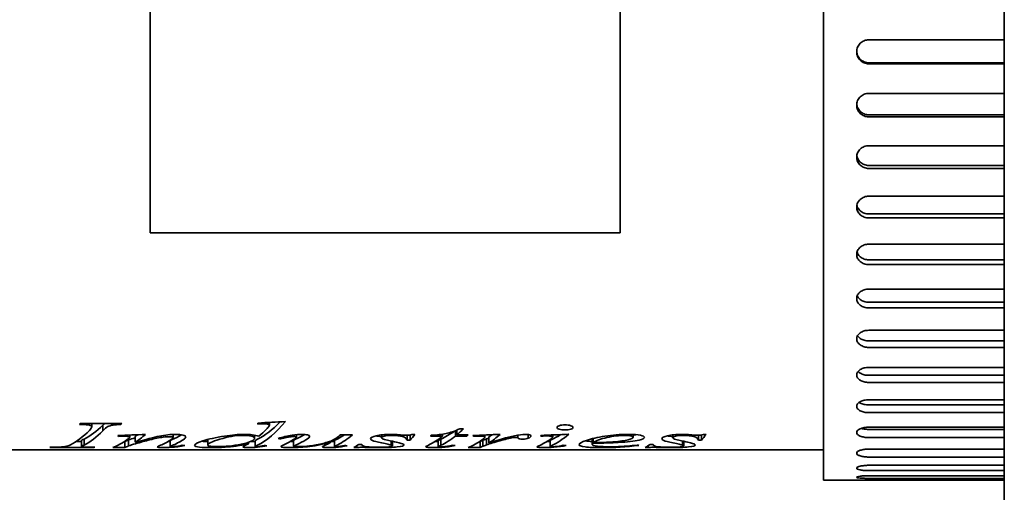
# Model space of a CAD drawing. Header units: millimetres. Extents: x 196 to 644, y 91 to 504.
# Tile 3 of 6: x 302 to 465, y 200 to 278. Entities that reach past the tile are written whole.
import ezdxf

# ---------------------------------------------------------------- set-up
doc = ezdxf.new("R2010")
doc.units = ezdxf.units.MM
doc.header["$LTSCALE"] = 2
doc.layers.add('Krawędzie widoczne(ISO)', color=7, linetype='Continuous', lineweight=35, true_color=0x262659)

msp = doc.modelspace()

# ---------------------------------------------------------------- linework, layer by layer
at = {"layer": 'Krawędzie widoczne(ISO)'}
for p, q in [((465.15, 503.5), (465.15, 90.5)), ((435.15, 202), (435.15, 362)), ((323.35, 321), (323.35, 243)), ((401.35, 243), (401.35, 321)), ((442.65, 275.03), (465.15, 275.03)), ((442.65, 271.23), (465.15, 271.23)), ((465.15, 271.06), (442.65, 271.06)), ((442.65, 266.15), (465.15, 266.15)), ((442.65, 262.59), (465.15, 262.59)), ((465.15, 262.25), (442.65, 262.25)), ((442.65, 257.47), (465.15, 257.47)), ((442.65, 254.19), (465.15, 254.19)), ((465.15, 253.7), (442.65, 253.7)), ((442.65, 249.1), (465.15, 249.1)), ((442.65, 246.15), (465.15, 246.15)), ((465.15, 245.5), (442.65, 245.5)), ((323.35, 243), (401.35, 243)), ((442.65, 241.14), (465.15, 241.14)), ((442.65, 238.56), (465.15, 238.56)), ((465.15, 237.76), (442.65, 237.76)), ((442.65, 233.7), (465.15, 233.7)), ((442.65, 231.51), (465.15, 231.51)), ((465.15, 230.57), (442.65, 230.57)), ((442.65, 226.86), (465.15, 226.86)), ((442.65, 225.1), (465.15, 225.1)), ((465.15, 224.03), (442.65, 224.03)), ((442.65, 220.72), (465.15, 220.72)), ((442.65, 219.4), (465.15, 219.4)), ((465.15, 218.23), (442.65, 218.23)), ((442.65, 215.35), (465.15, 215.35)), ((442.65, 214.49), (465.15, 214.49)), ((465.15, 213.22), (442.65, 213.22)), ((311.73, 211.39), (318.61, 211.39)), ((313.64, 211.39), (313.64, 210.88)), ((315.48, 211.14), (315.48, 210.18)), ((317.2, 211.39), (317.2, 211.16)), ((318.46, 211.39), (318.46, 211.23)), ((341.23, 211.49), (341.23, 211.32)), ((342.95, 211.58), (342.95, 211.28)), ((343.15, 211.59), (343.15, 211.13)), ((318.1, 209.4), (318.1, 209.28)), ((319.93, 209.49), (319.93, 209.14)), ((320.83, 209.27), (320.83, 208.29)), ((327.13, 209.6), (327.13, 209.08)), ((340.67, 209.47), (340.67, 208.99)), ((347.61, 209.56), (347.61, 209.15)), ((354.9, 209.53), (356.92, 209.53)), ((361.73, 209.53), (361.73, 209.07)), ((365.99, 209.45), (365.99, 208.66)), ((366.48, 209.51), (366.48, 208.66)), ((366.79, 209.61), (367.29, 209.61)), ((371.87, 209.32), (369.85, 209.32)), ((371.87, 209.65), (371.87, 209.32)), ((374.01, 210.22), (374.01, 209.32)), ((375.89, 209.32), (374.01, 209.32)), ((374.27, 210.29), (374.18, 210.29)), ((374.27, 210.32), (374.27, 209.53)), ((374.27, 209.53), (376.11, 209.53)), ((374.76, 210.54), (375.35, 210.54)), ((375.89, 209.53), (375.89, 209.32)), ((377.07, 209.43), (377.07, 209.3)), ((378.71, 209.5), (378.71, 209.28)), ((378.9, 209.5), (378.9, 209.18)), ((384.39, 209.49), (384.39, 209.01)), ((386.1, 209.58), (386.1, 208.96)), ((388.18, 209.44), (388.18, 209.31)), ((390.17, 209.52), (390.17, 209.19)), ((403.52, 209.59), (403.52, 209.14)), ((410.1, 209.53), (410.1, 209.07)), ((414.36, 209.45), (414.36, 208.66)), ((414.85, 209.51), (414.85, 208.66)), ((415.15, 209.61), (415.65, 209.61)), ((442.65, 210.81), (465.15, 210.81)), ((442.65, 210.43), (465.15, 210.43)), ((311.93, 208.43), (311.05, 208.43)), ((311.93, 208.6), (311.93, 207.61)), ((312.36, 208.83), (312.36, 207.84)), ((319.1, 208.43), (319.07, 208.43)), ((319.1, 208.43), (319.1, 207.44)), ((319.74, 208.68), (319.74, 207.69)), ((326.67, 208.59), (326.67, 207.6)), ((332.89, 208.76), (332.89, 207.85)), ((339.65, 208.3), (339.65, 208.05)), ((340.76, 208.58), (340.76, 207.58)), ((345.01, 209.05), (345.01, 208.86)), ((347.13, 208.63), (347.13, 207.63)), ((353.35, 208.51), (353.35, 208.31)), ((353.95, 208.59), (353.95, 207.59)), ((357.64, 207.7), (357.64, 207.41)), ((357.96, 207.95), (358.45, 207.95)), ((363.36, 208.51), (363.36, 207.84)), ((363.57, 208.46), (363.57, 207.7)), ((366.48, 208.66), (365.99, 208.66)), ((371.15, 208.57), (371.15, 207.58)), ((371.6, 208.8), (371.6, 207.81)), ((378.14, 208.43), (378.06, 208.43)), ((378.14, 208.43), (378.14, 207.44)), ((378.57, 208.62), (378.57, 207.63)), ((379.2, 208.86), (379.2, 207.87)), ((379.58, 209.19), (379.58, 208.21)), ((382.55, 209.07), (382.55, 208.85)), ((389.73, 208.6), (389.73, 207.61)), ((396.73, 208.89), (396.73, 207.94)), ((396.8, 208.91), (396.8, 208.11)), ((396.89, 208.93), (396.89, 208.22)), ((406.01, 207.7), (406.01, 207.41)), ((406.33, 207.95), (406.82, 207.95)), ((411.73, 208.51), (411.73, 207.84)), ((411.93, 208.46), (411.93, 207.7)), ((414.85, 208.66), (414.36, 208.66)), ((465.15, 209.08), (442.65, 209.08)), ((435.15, 207.05), (195.85, 207.05)), ((314.01, 207.44), (306.68, 207.44)), ((314.01, 207.49), (314.01, 207.44)), ((319.1, 207.44), (317.11, 207.44)), ((354.14, 207.54), (354.14, 207.45)), ((357.64, 207.41), (357.15, 207.41)), ((371.77, 207.54), (371.77, 207.45)), ((378.14, 207.44), (376.11, 207.44)), ((390.36, 207.56), (390.36, 207.48)), ((406.01, 207.41), (405.52, 207.41)), ((442.65, 207.17), (465.15, 207.17)), ((465.15, 205.85), (442.65, 205.85)), ((442.65, 204.48), (465.15, 204.48)), ((465.15, 203.59), (442.65, 203.59)), ((442.65, 202.75), (465.15, 202.75)), ((440.65, 202), (435.15, 202)), ((465.15, 202.3), (442.65, 202.3)), ((442.65, 202.03), (465.15, 202.03))]:
    msp.add_line(p, q, dxfattribs=at)
for points, knots in [([(442.65, 271.06), (442.4, 271.06), (442.13, 271.11), (441.64, 271.31), (441.41, 271.46), (441.06, 271.82), (440.9, 272.04), (440.7, 272.53), (440.65, 272.79), (440.65, 273.29), (440.7, 273.56), (440.9, 274.05), (441.06, 274.27), (441.41, 274.63), (441.64, 274.78), (442.13, 274.98), (442.4, 275.03), (442.65, 275.03)], [-1.2054513, -1.2054513, -1.2054513, -1.2054513, -1.1301106, -1.1301106, -1.0547699, -1.0547699, -0.9794292, -0.9794292, -0.9040885, -0.9040885, -0.8287478, -0.8287478, -0.7534071, -0.7534071, -0.6780663, -0.6780663, -0.6027256, -0.6027256, -0.6027256, -0.6027256]), ([(440.65, 273.13), (440.66, 272.9), (440.71, 272.67), (440.9, 272.21), (441.06, 271.98), (441.41, 271.63), (441.64, 271.48), (442.13, 271.28), (442.4, 271.23), (442.65, 271.23)], [-0.2929703, -0.2929703, -0.2929703, -0.2929703, -0.2260225, -0.2260225, -0.1506817, -0.1506817, -0.0753408, -0.0753408, 0, 0, 0, 0]), ([(442.65, 262.25), (442.4, 262.25), (442.13, 262.3), (441.64, 262.5), (441.41, 262.65), (441.06, 262.99), (440.9, 263.21), (440.7, 263.69), (440.65, 263.95), (440.65, 264.44), (440.7, 264.7), (440.9, 265.19), (441.06, 265.41), (441.41, 265.75), (441.64, 265.9), (442.13, 266.1), (442.4, 266.15), (442.65, 266.15)], [-1.2054513, -1.2054513, -1.2054513, -1.2054513, -1.1301106, -1.1301106, -1.0547699, -1.0547699, -0.9794292, -0.9794292, -0.9040885, -0.9040885, -0.8287478, -0.8287478, -0.7534071, -0.7534071, -0.6780663, -0.6780663, -0.6027256, -0.6027256, -0.6027256, -0.6027256]), ([(440.66, 264.37), (440.68, 264.17), (440.72, 263.97), (440.9, 263.55), (441.06, 263.33), (441.41, 262.98), (441.64, 262.83), (442.13, 262.64), (442.4, 262.59), (442.65, 262.59)], [-0.2844569, -0.2844569, -0.2844569, -0.2844569, -0.2260225, -0.2260225, -0.1506817, -0.1506817, -0.0753408, -0.0753408, 0, 0, 0, 0]), ([(442.65, 253.7), (442.4, 253.7), (442.13, 253.75), (441.64, 253.94), (441.41, 254.08), (441.06, 254.41), (440.9, 254.62), (440.7, 255.09), (440.65, 255.34), (440.65, 255.81), (440.7, 256.07), (440.9, 256.53), (441.06, 256.75), (441.41, 257.09), (441.64, 257.23), (442.13, 257.43), (442.4, 257.47), (442.65, 257.47)], [-1.2054513, -1.2054513, -1.2054513, -1.2054513, -1.1301106, -1.1301106, -1.0547699, -1.0547699, -0.9794292, -0.9794292, -0.9040885, -0.9040885, -0.8287478, -0.8287478, -0.7534071, -0.7534071, -0.6780663, -0.6780663, -0.6027256, -0.6027256, -0.6027256, -0.6027256]), ([(440.67, 255.83), (440.69, 255.67), (440.74, 255.5), (440.9, 255.12), (441.06, 254.91), (441.41, 254.58), (441.64, 254.43), (442.13, 254.24), (442.4, 254.19), (442.65, 254.19)], [-0.2755606, -0.2755606, -0.2755606, -0.2755606, -0.2260225, -0.2260225, -0.1506817, -0.1506817, -0.0753408, -0.0753408, 0, 0, 0, 0]), ([(442.65, 245.5), (442.4, 245.5), (442.13, 245.54), (441.64, 245.72), (441.41, 245.86), (441.06, 246.18), (440.9, 246.38), (440.7, 246.82), (440.65, 247.06), (440.65, 247.52), (440.7, 247.76), (440.9, 248.2), (441.06, 248.41), (441.41, 248.73), (441.64, 248.87), (442.13, 249.06), (442.4, 249.1), (442.65, 249.1)], [-1.2054513, -1.2054513, -1.2054513, -1.2054513, -1.1301106, -1.1301106, -1.0547699, -1.0547699, -0.9794292, -0.9794292, -0.9040885, -0.9040885, -0.8287478, -0.8287478, -0.7534071, -0.7534071, -0.6780663, -0.6780663, -0.6027256, -0.6027256, -0.6027256, -0.6027256]), ([(440.68, 247.62), (440.71, 247.49), (440.75, 247.37), (440.9, 247.03), (441.06, 246.83), (441.41, 246.51), (441.64, 246.38), (442.13, 246.19), (442.4, 246.15), (442.65, 246.15)], [-0.2659662, -0.2659662, -0.2659662, -0.2659662, -0.2260225, -0.2260225, -0.1506817, -0.1506817, -0.0753408, -0.0753408, 0, 0, 0, 0]), ([(442.65, 237.76), (442.4, 237.76), (442.13, 237.8), (441.64, 237.97), (441.41, 238.1), (441.06, 238.4), (440.9, 238.58), (440.7, 239), (440.65, 239.22), (440.65, 239.65), (440.7, 239.88), (440.9, 240.3), (441.06, 240.49), (441.41, 240.79), (441.64, 240.93), (442.13, 241.1), (442.4, 241.14), (442.65, 241.14)], [-1.2054513, -1.2054513, -1.2054513, -1.2054513, -1.1301106, -1.1301106, -1.0547699, -1.0547699, -0.9794292, -0.9794292, -0.9040885, -0.9040885, -0.8287478, -0.8287478, -0.7534071, -0.7534071, -0.6780663, -0.6780663, -0.6027256, -0.6027256, -0.6027256, -0.6027256]), ([(440.71, 239.84), (440.73, 239.75), (440.76, 239.67), (440.9, 239.38), (441.06, 239.19), (441.41, 238.9), (441.64, 238.77), (442.13, 238.6), (442.4, 238.56), (442.65, 238.56)], [-0.2552522, -0.2552522, -0.2552522, -0.2552522, -0.2260225, -0.2260225, -0.1506817, -0.1506817, -0.0753408, -0.0753408, 0, 0, 0, 0]), ([(442.65, 230.57), (442.4, 230.57), (442.13, 230.61), (441.64, 230.77), (441.41, 230.89), (441.06, 231.16), (440.9, 231.33), (440.7, 231.72), (440.65, 231.92), (440.65, 232.32), (440.7, 232.53), (440.9, 232.92), (441.06, 233.09), (441.41, 233.38), (441.64, 233.5), (442.13, 233.66), (442.4, 233.7), (442.65, 233.7)], [-1.2054513, -1.2054513, -1.2054513, -1.2054513, -1.1301106, -1.1301106, -1.0547699, -1.0547699, -0.9794292, -0.9794292, -0.9040885, -0.9040885, -0.8287478, -0.8287478, -0.7534071, -0.7534071, -0.6780663, -0.6780663, -0.6027256, -0.6027256, -0.6027256, -0.6027256]), ([(440.74, 232.59), (440.76, 232.55), (440.78, 232.5), (440.9, 232.27), (441.06, 232.1), (441.41, 231.82), (441.64, 231.7), (442.13, 231.55), (442.4, 231.51), (442.65, 231.51)], [-0.2427965, -0.2427965, -0.2427965, -0.2427965, -0.2260225, -0.2260225, -0.1506817, -0.1506817, -0.0753408, -0.0753408, 0, 0, 0, 0]), ([(442.65, 224.03), (442.4, 224.03), (442.13, 224.07), (441.64, 224.21), (441.41, 224.32), (441.06, 224.56), (440.9, 224.72), (440.7, 225.07), (440.65, 225.25), (440.65, 225.61), (440.7, 225.8), (440.9, 226.15), (441.06, 226.31), (441.41, 226.57), (441.64, 226.68), (442.13, 226.83), (442.4, 226.86), (442.65, 226.86)], [-1.2054513, -1.2054513, -1.2054513, -1.2054513, -1.1301106, -1.1301106, -1.0547699, -1.0547699, -0.9794292, -0.9794292, -0.9040885, -0.9040885, -0.8287478, -0.8287478, -0.7534071, -0.7534071, -0.6780663, -0.6780663, -0.6027256, -0.6027256, -0.6027256, -0.6027256]), ([(440.8, 225.96), (440.8, 225.96), (440.8, 225.96), (440.9, 225.78), (441.06, 225.62), (441.41, 225.38), (441.64, 225.27), (442.13, 225.13), (442.4, 225.1), (442.65, 225.1)], [-0.2275843, -0.2275843, -0.2275843, -0.2275843, -0.2260225, -0.2260225, -0.1506817, -0.1506817, -0.0753408, -0.0753408, 0, 0, 0, 0]), ([(442.65, 218.23), (442.4, 218.23), (442.13, 218.26), (441.64, 218.38), (441.41, 218.47), (441.06, 218.69), (440.9, 218.83), (440.7, 219.13), (440.65, 219.3), (440.65, 219.61), (440.7, 219.78), (440.9, 220.09), (441.06, 220.23), (441.41, 220.46), (441.64, 220.56), (442.13, 220.69), (442.4, 220.72), (442.65, 220.72)], [-1.2054513, -1.2054513, -1.2054513, -1.2054513, -1.1301106, -1.1301106, -1.0547699, -1.0547699, -0.9794292, -0.9794292, -0.9040885, -0.9040885, -0.8287478, -0.8287478, -0.7534071, -0.7534071, -0.6780663, -0.6780663, -0.6027256, -0.6027256, -0.6027256, -0.6027256]), ([(440.89, 220.04), (440.98, 219.94), (441.1, 219.84), (441.41, 219.65), (441.64, 219.55), (442.13, 219.43), (442.4, 219.4), (442.65, 219.4)], [-0.207759, -0.207759, -0.207759, -0.207759, -0.1506817, -0.1506817, -0.0753408, -0.0753408, 0, 0, 0, 0]), ([(442.65, 213.22), (442.4, 213.22), (442.13, 213.24), (441.64, 213.35), (441.41, 213.43), (441.06, 213.61), (440.9, 213.73), (440.7, 213.99), (440.65, 214.13), (440.65, 214.4), (440.7, 214.54), (440.9, 214.81), (441.06, 214.93), (441.41, 215.12), (441.64, 215.21), (442.13, 215.32), (442.4, 215.35), (442.65, 215.35)], [-1.2054513, -1.2054513, -1.2054513, -1.2054513, -1.1301106, -1.1301106, -1.0547699, -1.0547699, -0.9794292, -0.9794292, -0.9040885, -0.9040885, -0.8287478, -0.8287478, -0.7534071, -0.7534071, -0.6780663, -0.6780663, -0.6027256, -0.6027256, -0.6027256, -0.6027256]), ([(441.05, 214.9), (441.1, 214.86), (441.17, 214.83), (441.41, 214.7), (441.64, 214.62), (442.13, 214.52), (442.4, 214.49), (442.65, 214.49)], [-0.17922, -0.17922, -0.17922, -0.17922, -0.1506817, -0.1506817, -0.0753408, -0.0753408, 0, 0, 0, 0]), ([(313.64, 210.88), (313.64, 210.95), (313.58, 211.01), (313.46, 211.07), (313.35, 211.12), (313.17, 211.16), (312.93, 211.19), (312.7, 211.21), (312.24, 211.23), (311.57, 211.23)], [0, 0, 0, 0, 1, 1, 1, 2, 2, 2, 3, 3, 3, 3]), ([(317.2, 211.16), (316.8, 211.1), (316.49, 211.01), (316.29, 210.9), (316.08, 210.78), (315.81, 210.53), (315.48, 210.18)], [0, 0, 0, 0, 1, 1, 1, 2, 2, 2, 2]), ([(390.87, 210.76), (390.87, 210.87), (391, 210.97), (391.26, 211.05), (391.51, 211.14), (391.83, 211.18), (392.21, 211.18)], [0, 0, 0, 0, 1, 1, 1, 2, 2, 2, 2]), ([(392.21, 211.18), (392.59, 211.18), (392.9, 211.14), (393.15, 211.05), (393.41, 210.97), (393.54, 210.87), (393.54, 210.76)], [0, 0, 0, 0, 1, 1, 1, 2, 2, 2, 2]), ([(319.93, 209.14), (319.93, 209.18), (319.86, 209.22), (319.7, 209.26), (319.54, 209.29), (319.35, 209.31), (319.13, 209.31)], [0, 0, 0, 0, 1, 1, 1, 2, 2, 2, 2]), ([(320.83, 208.29), (322.6, 208.73), (323.95, 209.13), (324.89, 209.32), (325.83, 209.51), (326.74, 209.61), (327.61, 209.61)], [0, 0, 0, 0, 1, 1, 1, 2, 2, 2, 2]), ([(327.61, 209.61), (328.08, 209.61), (328.47, 209.57), (328.78, 209.48), (329.09, 209.4), (329.24, 209.3), (329.24, 209.18)], [0, 0, 0, 0, 1, 1, 1, 2, 2, 2, 2]), ([(330.71, 207.8), (330.71, 207.99), (331.17, 208.23), (332.08, 208.52), (332.99, 208.81), (334.2, 209.1), (335.7, 209.32)], [0, 0, 0, 0, 1, 1, 1, 2, 2, 2, 2]), ([(338.74, 209.44), (337.51, 209.44), (336.22, 209.19), (334.89, 208.8), (333.56, 208.4), (332.89, 208.09), (332.89, 207.85)], [0, 0, 0, 0, 1, 1, 1, 2, 2, 2, 2]), ([(340.67, 208.99), (340.67, 209.12), (340.49, 209.23), (340.13, 209.31), (339.76, 209.4), (339.3, 209.44), (338.74, 209.44)], [0, 0, 0, 0, 1, 1, 1, 2, 2, 2, 2]), ([(338.95, 209.61), (339.47, 209.61), (339.91, 209.58), (340.29, 209.53), (340.66, 209.48), (341.03, 209.4), (341.39, 209.29)], [0, 0, 0, 0, 1, 1, 1, 2, 2, 2, 2]), ([(348.6, 209.61), (348.95, 209.61), (349.24, 209.58), (349.46, 209.51), (349.69, 209.45), (349.8, 209.37), (349.8, 209.28)], [0, 0, 0, 0, 1, 1, 1, 2, 2, 2, 2]), ([(359.93, 208.88), (359.93, 209.06), (360.25, 209.24), (360.87, 209.38), (361.49, 209.53), (362.29, 209.61), (363.27, 209.61)], [0, 0, 0, 0, 1, 1, 1, 2, 2, 2, 2]), ([(363.52, 209.44), (362.97, 209.44), (362.54, 209.4), (362.21, 209.33), (361.89, 209.26), (361.73, 209.17), (361.73, 209.07)], [0, 0, 0, 0, 1, 1, 1, 2, 2, 2, 2]), ([(365.99, 208.66), (365.94, 208.91), (365.69, 209.11), (365.24, 209.24), (364.78, 209.37), (364.21, 209.44), (363.52, 209.44)], [0, 0, 0, 0, 1, 1, 1, 2, 2, 2, 2]), ([(364.05, 209.59), (364.17, 209.59), (364.46, 209.56), (364.91, 209.52), (365.37, 209.47), (365.67, 209.45), (365.83, 209.45)], [0, 0, 0, 0, 1, 1, 1, 2, 2, 2, 2]), ([(369.98, 209.45), (370.96, 209.51), (371.79, 209.61), (372.46, 209.76), (373.14, 209.9), (373.9, 210.14), (374.76, 210.54)], [0, 0, 0, 0, 1, 1, 1, 2, 2, 2, 2]), ([(385.6, 209.61), (385.89, 209.61), (386.12, 209.59), (386.29, 209.54), (386.47, 209.5), (386.55, 209.43), (386.55, 209.35)], [0, 0, 0, 0, 1, 1, 1, 2, 2, 2, 2]), ([(390.17, 209.19), (390.17, 209.24), (390.1, 209.27), (389.96, 209.3), (389.83, 209.33), (389.63, 209.35), (389.39, 209.35)], [0, 0, 0, 0, 1, 1, 1, 2, 2, 2, 2]), ([(392.21, 210.35), (391.84, 210.35), (391.52, 210.39), (391.26, 210.47), (391, 210.54), (390.87, 210.64), (390.87, 210.76)], [0, 0, 0, 0, 1, 1, 1, 2, 2, 2, 2]), ([(393.54, 210.76), (393.54, 210.64), (393.41, 210.54), (393.15, 210.47), (392.89, 210.39), (392.58, 210.35), (392.21, 210.35)], [0, 0, 0, 0, 1, 1, 1, 2, 2, 2, 2]), ([(394.55, 207.89), (394.55, 208.09), (394.96, 208.32), (395.77, 208.6), (396.59, 208.88), (397.61, 209.13), (398.84, 209.32), (400.07, 209.51), (401.34, 209.61), (402.64, 209.61)], [0, 0, 0, 0, 1, 1, 1, 2, 2, 2, 3, 3, 3, 3]), ([(402.14, 209.44), (401.21, 209.44), (400.22, 209.31), (399.18, 209.09), (398.14, 208.87), (397.38, 208.55), (396.89, 208.22)], [0, 0, 0, 0, 1, 1, 1, 2, 2, 2, 2]), ([(403.52, 209.14), (403.52, 209.22), (403.4, 209.3), (403.16, 209.35), (402.92, 209.41), (402.58, 209.44), (402.14, 209.44)], [0, 0, 0, 0, 1, 1, 1, 2, 2, 2, 2]), ([(402.64, 209.61), (403.58, 209.61), (404.28, 209.56), (404.73, 209.46), (405.18, 209.37), (405.4, 209.25), (405.4, 209.13)], [0, 0, 0, 0, 1, 1, 1, 2, 2, 2, 2]), ([(408.3, 208.88), (408.3, 209.06), (408.61, 209.24), (409.24, 209.38), (409.86, 209.53), (410.66, 209.61), (411.64, 209.61)], [0, 0, 0, 0, 1, 1, 1, 2, 2, 2, 2]), ([(411.89, 209.44), (411.34, 209.44), (410.9, 209.4), (410.58, 209.33), (410.26, 209.26), (410.1, 209.17), (410.1, 209.07)], [0, 0, 0, 0, 1, 1, 1, 2, 2, 2, 2]), ([(414.36, 208.66), (414.31, 208.91), (414.06, 209.11), (413.6, 209.24), (413.15, 209.37), (412.58, 209.44), (411.89, 209.44)], [0, 0, 0, 0, 1, 1, 1, 2, 2, 2, 2]), ([(412.42, 209.59), (412.54, 209.59), (412.82, 209.56), (413.28, 209.52), (413.74, 209.47), (414.04, 209.45), (414.2, 209.45)], [0, 0, 0, 0, 1, 1, 1, 2, 2, 2, 2]), ([(442.65, 209.08), (442.4, 209.08), (442.13, 209.1), (441.64, 209.18), (441.41, 209.25), (441.06, 209.39), (440.9, 209.49), (440.7, 209.7), (440.65, 209.81), (440.65, 210.03), (440.7, 210.15), (440.9, 210.37), (441.06, 210.47), (441.41, 210.63), (441.64, 210.7), (442.13, 210.79), (442.4, 210.81), (442.65, 210.81)], [-1.2054513, -1.2054513, -1.2054513, -1.2054513, -1.1301106, -1.1301106, -1.0547699, -1.0547699, -0.9794292, -0.9794292, -0.9040885, -0.9040885, -0.8287478, -0.8287478, -0.7534071, -0.7534071, -0.6780663, -0.6780663, -0.6027256, -0.6027256, -0.6027256, -0.6027256]), ([(441.4, 210.61), (441.54, 210.56), (441.71, 210.52), (442.13, 210.45), (442.4, 210.43), (442.65, 210.43)], [-0.1295507, -0.1295507, -0.1295507, -0.1295507, -0.0753408, -0.0753408, 0, 0, 0, 0]), ([(325.51, 209.14), (324.8, 209.05), (324.07, 208.9), (323.3, 208.71), (322.54, 208.52), (321.73, 208.29), (320.88, 208.05)], [0, 0, 0, 0, 1, 1, 1, 2, 2, 2, 2]), ([(327.13, 209.08), (327.13, 209.12), (327.06, 209.15), (326.93, 209.18), (326.81, 209.21), (326.65, 209.22), (326.48, 209.22)], [0, 0, 0, 0, 1, 1, 1, 2, 2, 2, 2]), ([(333.48, 207.41), (332.74, 207.41), (332.1, 207.43), (331.54, 207.5), (330.99, 207.56), (330.71, 207.66), (330.71, 207.8)], [0, 0, 0, 0, 1, 1, 1, 2, 2, 2, 2]), ([(332.89, 207.85), (332.89, 207.75), (333.06, 207.68), (333.4, 207.64), (333.75, 207.6), (334.15, 207.58), (334.63, 207.58)], [0, 0, 0, 0, 1, 1, 1, 2, 2, 2, 2]), ([(334.63, 207.58), (335.7, 207.58), (336.98, 207.67), (338.46, 207.99), (339.93, 208.3), (340.67, 208.65), (340.67, 208.99)], [0, 0, 0, 0, 1, 1, 1, 2, 2, 2, 2]), ([(342.71, 207.72), (342.19, 207.61), (341.67, 207.53), (341.14, 207.48), (340.61, 207.43), (340.12, 207.41), (339.67, 207.41)], [0, 0, 0, 0, 1, 1, 1, 2, 2, 2, 2]), ([(347.18, 209.24), (346.96, 209.24), (346.74, 209.23), (346.51, 209.2), (346.29, 209.17), (345.79, 209.05), (345.01, 208.86)], [0, 0, 0, 0, 1, 1, 1, 2, 2, 2, 2]), ([(353.35, 208.31), (351.79, 207.86), (350.48, 207.66), (349.43, 207.55), (348.37, 207.45), (347.4, 207.41), (346.52, 207.41)], [0, 0, 0, 0, 1, 1, 1, 2, 2, 2, 2]), ([(347.13, 207.63), (347.13, 207.61), (347.18, 207.6), (347.29, 207.58), (347.41, 207.57), (347.56, 207.57), (347.76, 207.57)], [0, 0, 0, 0, 1, 1, 1, 2, 2, 2, 2]), ([(347.61, 209.15), (347.61, 209.18), (347.57, 209.2), (347.48, 209.22), (347.39, 209.24), (347.29, 209.24), (347.18, 209.24)], [0, 0, 0, 0, 1, 1, 1, 2, 2, 2, 2]), ([(347.76, 207.57), (348.06, 207.57), (348.46, 207.58), (348.95, 207.62), (349.44, 207.65), (350.09, 207.73), (350.9, 207.88), (351.72, 208.03), (352.39, 208.19), (352.92, 208.36), (353.45, 208.52), (354.01, 208.79), (354.6, 209.26)], [0, 0, 0, 0, 1, 1, 1, 2, 2, 2, 3, 3, 3, 4, 4, 4, 4]), ([(354.2, 207.54), (354.32, 207.54), (354.44, 207.55), (354.58, 207.57), (354.72, 207.58), (355.07, 207.64), (355.62, 207.77)], [0, 0, 0, 0, 1, 1, 1, 2, 2, 2, 2]), ([(358.45, 207.95), (358.5, 207.74), (358.78, 207.63), (359.29, 207.56), (359.8, 207.5), (360.49, 207.47), (361.36, 207.47)], [0, 0, 0, 0, 1, 1, 1, 2, 2, 2, 2]), ([(363.36, 207.84), (363.11, 207.91), (362.58, 208.02), (361.79, 208.18), (361, 208.35), (360.5, 208.49), (360.27, 208.58), (360.05, 208.67), (359.93, 208.77), (359.93, 208.88)], [0, 0, 0, 0, 1, 1, 1, 2, 2, 2, 3, 3, 3, 3]), ([(361.36, 207.47), (362.04, 207.47), (362.57, 207.49), (362.97, 207.53), (363.37, 207.57), (363.57, 207.63), (363.57, 207.7)], [0, 0, 0, 0, 1, 1, 1, 2, 2, 2, 2]), ([(365.49, 207.83), (365.49, 207.7), (365.11, 207.6), (364.35, 207.52), (363.58, 207.44), (362.61, 207.41), (361.43, 207.41)], [0, 0, 0, 0, 1, 1, 1, 2, 2, 2, 2]), ([(361.73, 209.07), (361.73, 209), (361.79, 208.94), (361.92, 208.88), (362.05, 208.82), (362.33, 208.74), (362.76, 208.64)], [0, 0, 0, 0, 1, 1, 1, 2, 2, 2, 2]), ([(362.76, 208.64), (363.91, 208.39), (364.66, 208.22), (364.99, 208.11), (365.33, 208.01), (365.49, 207.91), (365.49, 207.83)], [0, 0, 0, 0, 1, 1, 1, 2, 2, 2, 2]), ([(385.18, 208.83), (384.98, 208.83), (384.8, 208.84), (384.66, 208.87), (384.52, 208.9), (384.43, 208.95), (384.39, 209.01)], [0, 0, 0, 0, 1, 1, 1, 2, 2, 2, 2]), ([(398.46, 207.41), (397.17, 207.41), (396.19, 207.44), (395.54, 207.54), (394.88, 207.63), (394.55, 207.74), (394.55, 207.89)], [0, 0, 0, 0, 1, 1, 1, 2, 2, 2, 2]), ([(396.73, 207.94), (396.73, 207.82), (397.01, 207.73), (397.58, 207.65), (398.15, 207.58), (398.84, 207.55), (399.65, 207.55)], [0, 0, 0, 0, 1, 1, 1, 2, 2, 2, 2]), ([(399.65, 207.55), (400.3, 207.55), (400.92, 207.57), (401.52, 207.6), (402.12, 207.63), (403.01, 207.7), (404.2, 207.83)], [0, 0, 0, 0, 1, 1, 1, 2, 2, 2, 2]), ([(400.17, 208.36), (401.29, 208.45), (402.12, 208.57), (402.68, 208.71), (403.24, 208.85), (403.52, 208.99), (403.52, 209.14)], [0, 0, 0, 0, 1, 1, 1, 2, 2, 2, 2]), ([(406.82, 207.95), (406.87, 207.74), (407.14, 207.63), (407.65, 207.56), (408.16, 207.5), (408.86, 207.47), (409.73, 207.47)], [0, 0, 0, 0, 1, 1, 1, 2, 2, 2, 2]), ([(411.73, 207.84), (411.47, 207.91), (410.95, 208.02), (410.16, 208.18), (409.37, 208.35), (408.87, 208.49), (408.64, 208.58), (408.41, 208.67), (408.3, 208.77), (408.3, 208.88)], [0, 0, 0, 0, 1, 1, 1, 2, 2, 2, 3, 3, 3, 3]), ([(409.73, 207.47), (410.4, 207.47), (410.94, 207.49), (411.34, 207.53), (411.74, 207.57), (411.93, 207.63), (411.93, 207.7)], [0, 0, 0, 0, 1, 1, 1, 2, 2, 2, 2]), ([(413.86, 207.83), (413.86, 207.7), (413.48, 207.6), (412.71, 207.52), (411.95, 207.44), (410.98, 207.41), (409.8, 207.41)], [0, 0, 0, 0, 1, 1, 1, 2, 2, 2, 2]), ([(410.1, 209.07), (410.1, 209), (410.16, 208.94), (410.29, 208.88), (410.41, 208.82), (410.69, 208.74), (411.12, 208.64)], [0, 0, 0, 0, 1, 1, 1, 2, 2, 2, 2]), ([(411.12, 208.64), (412.28, 208.39), (413.03, 208.22), (413.36, 208.11), (413.69, 208.01), (413.86, 207.91), (413.86, 207.83)], [0, 0, 0, 0, 1, 1, 1, 2, 2, 2, 2]), ([(311.93, 207.61), (311.93, 207.58), (311.99, 207.56), (312.1, 207.55), (312.22, 207.53), (312.39, 207.52), (312.63, 207.51), (312.87, 207.5), (313.38, 207.49), (314.15, 207.49)], [0, 0, 0, 0, 1, 1, 1, 2, 2, 2, 3, 3, 3, 3]), ([(325.54, 207.41), (325.22, 207.41), (324.97, 207.42), (324.79, 207.44), (324.6, 207.46), (324.51, 207.48), (324.51, 207.52)], [0, 0, 0, 0, 1, 1, 1, 2, 2, 2, 2]), ([(326.67, 207.6), (326.67, 207.59), (326.7, 207.58), (326.76, 207.57), (326.83, 207.56), (326.89, 207.55), (326.96, 207.55)], [0, 0, 0, 0, 1, 1, 1, 2, 2, 2, 2]), ([(339.67, 207.41), (339.42, 207.41), (339.21, 207.42), (339.02, 207.44), (338.84, 207.46), (338.74, 207.49), (338.74, 207.54)], [0, 0, 0, 0, 1, 1, 1, 2, 2, 2, 2]), ([(340.76, 207.58), (340.76, 207.57), (340.78, 207.57), (340.83, 207.56), (340.88, 207.55), (340.93, 207.55), (340.98, 207.55)], [0, 0, 0, 0, 1, 1, 1, 2, 2, 2, 2]), ([(346.52, 207.41), (346.1, 207.41), (345.75, 207.42), (345.46, 207.45), (345.17, 207.48), (345.02, 207.52), (345.02, 207.57)], [0, 0, 0, 0, 1, 1, 1, 2, 2, 2, 2]), ([(352.9, 207.41), (352.61, 207.41), (352.37, 207.42), (352.19, 207.44), (352.01, 207.46), (351.92, 207.48), (351.92, 207.52)], [0, 0, 0, 0, 1, 1, 1, 2, 2, 2, 2]), ([(353.95, 207.59), (353.95, 207.58), (353.97, 207.56), (354.01, 207.56), (354.06, 207.55), (354.12, 207.54), (354.2, 207.54)], [0, 0, 0, 0, 1, 1, 1, 2, 2, 2, 2]), ([(370.36, 207.41), (369.99, 207.41), (369.68, 207.42), (369.45, 207.44), (369.21, 207.47), (369.1, 207.5), (369.1, 207.54)], [0, 0, 0, 0, 1, 1, 1, 2, 2, 2, 2]), ([(371.15, 207.58), (371.15, 207.57), (371.19, 207.55), (371.25, 207.54), (371.31, 207.53), (371.39, 207.53), (371.48, 207.53)], [0, 0, 0, 0, 1, 1, 1, 2, 2, 2, 2]), ([(388.71, 207.41), (388.37, 207.41), (388.09, 207.42), (387.87, 207.44), (387.65, 207.46), (387.54, 207.49), (387.54, 207.53)], [0, 0, 0, 0, 1, 1, 1, 2, 2, 2, 2]), ([(389.73, 207.61), (389.73, 207.59), (389.77, 207.58), (389.85, 207.57), (389.92, 207.56), (390.01, 207.55), (390.11, 207.55)], [0, 0, 0, 0, 1, 1, 1, 2, 2, 2, 2]), ([(442.65, 205.85), (442.4, 205.85), (442.13, 205.87), (441.64, 205.93), (441.41, 205.98), (441.06, 206.09), (440.9, 206.16), (440.7, 206.32), (440.65, 206.41), (440.65, 206.57), (440.7, 206.66), (440.9, 206.83), (441.06, 206.91), (441.41, 207.03), (441.64, 207.08), (442.13, 207.16), (442.4, 207.17), (442.65, 207.17)], [-1.2054513, -1.2054513, -1.2054513, -1.2054513, -1.1301106, -1.1301106, -1.0547699, -1.0547699, -0.9794292, -0.9794292, -0.9040885, -0.9040885, -0.8287478, -0.8287478, -0.7534071, -0.7534071, -0.6780663, -0.6780663, -0.6027256, -0.6027256, -0.6027256, -0.6027256]), ([(442.65, 203.59), (442.4, 203.59), (442.13, 203.59), (441.64, 203.64), (441.41, 203.67), (441.06, 203.74), (440.9, 203.79), (440.7, 203.89), (440.65, 203.95), (440.65, 204.06), (440.7, 204.12), (440.9, 204.24), (441.06, 204.29), (441.41, 204.38), (441.64, 204.41), (442.13, 204.46), (442.4, 204.48), (442.65, 204.48)], [-1.2054513, -1.2054513, -1.2054513, -1.2054513, -1.1301106, -1.1301106, -1.0547699, -1.0547699, -0.9794292, -0.9794292, -0.9040885, -0.9040885, -0.8287478, -0.8287478, -0.7534071, -0.7534071, -0.6780663, -0.6780663, -0.6027256, -0.6027256, -0.6027256, -0.6027256]), ([(442.65, 202.3), (442.4, 202.3), (442.13, 202.31), (441.64, 202.33), (441.41, 202.34), (441.06, 202.37), (440.9, 202.4), (440.7, 202.45), (440.65, 202.47), (440.65, 202.53), (440.7, 202.56), (440.9, 202.62), (441.06, 202.65), (441.41, 202.7), (441.64, 202.72), (442.13, 202.74), (442.4, 202.75), (442.65, 202.75)], [-1.2054513, -1.2054513, -1.2054513, -1.2054513, -1.1301106, -1.1301106, -1.0547699, -1.0547699, -0.9794292, -0.9794292, -0.9040885, -0.9040885, -0.8287478, -0.8287478, -0.7534071, -0.7534071, -0.6780663, -0.6780663, -0.6027256, -0.6027256, -0.6027256, -0.6027256]), ([(440.65, 202), (440.65, 202), (440.7, 202), (440.9, 202.01), (441.06, 202.01), (441.41, 202.02), (441.64, 202.02), (442.13, 202.02), (442.4, 202.03), (442.65, 202.03)], [-0.9040885, -0.9040885, -0.9040885, -0.9040885, -0.8287478, -0.8287478, -0.7534071, -0.7534071, -0.6780663, -0.6780663, -0.6027256, -0.6027256, -0.6027256, -0.6027256])]:
    msp.add_open_spline(points, degree=3, knots=knots, dxfattribs=at)
for points in [[(311.57, 211.23), (311.62, 211.28), (311.67, 211.33), (311.73, 211.39)], [(315.48, 211.14), (314.44, 210.12), (313.4, 209.35), (312.36, 208.83)], [(315.72, 211.39), (315.65, 211.31), (315.56, 211.23), (315.48, 211.14)], [(318.46, 211.23), (317.89, 211.23), (317.47, 211.21), (317.2, 211.16)], [(318.61, 211.39), (318.56, 211.33), (318.51, 211.28), (318.46, 211.23)], [(345.79, 211.74), (344.24, 209.88), (342.69, 208.56), (341.14, 207.81)], [(344.9, 211.69), (343.65, 210.37), (342.39, 209.4), (341.14, 208.8)], [(341.23, 211.49), (342.75, 211.57), (344.27, 211.65), (345.79, 211.74)], [(342.24, 211.35), (342.04, 211.35), (341.7, 211.34), (341.23, 211.32)], [(342.95, 211.28), (342.77, 211.33), (342.54, 211.35), (342.24, 211.35)], [(343.15, 211.13), (343.15, 211.19), (343.09, 211.24), (342.95, 211.28)], [(342.99, 210.84), (343.1, 210.95), (343.15, 211.05), (343.15, 211.13)], [(310.11, 207.88), (311.15, 208.42), (312.2, 209.21), (313.24, 210.26)], [(315.48, 210.18), (314.44, 209.15), (313.4, 208.36), (312.36, 207.84)], [(313.24, 210.26), (313.51, 210.52), (313.64, 210.74), (313.64, 210.88)], [(317.98, 209.4), (319.5, 209.47), (321.03, 209.54), (322.55, 209.61)], [(318.1, 209.28), (318.06, 209.32), (318.02, 209.36), (317.98, 209.4)], [(318.58, 209.3), (318.42, 209.29), (318.26, 209.29), (318.1, 209.28)], [(319.13, 209.31), (319.03, 209.31), (318.85, 209.31), (318.58, 209.3)], [(322.55, 209.61), (321.98, 209.09), (321.4, 208.65), (320.83, 208.29)], [(321.25, 209.55), (321.11, 209.45), (320.97, 209.36), (320.83, 209.27)], [(328.56, 209.53), (328.03, 209.22), (327.51, 208.96), (326.98, 208.74)], [(335.7, 209.32), (336.88, 209.51), (337.96, 209.61), (338.95, 209.61)], [(341.39, 209.29), (341.81, 209.65), (342.23, 210.04), (342.65, 210.48)], [(342.65, 210.48), (342.79, 210.63), (342.9, 210.75), (342.99, 210.84)], [(344.6, 208.93), (345.32, 209.15), (346.09, 209.34), (346.89, 209.46)], [(346.89, 209.46), (347.51, 209.56), (348.08, 209.61), (348.6, 209.61)], [(349.03, 209.59), (348.59, 209.34), (348.16, 209.11), (347.73, 208.92)], [(349.8, 209.28), (349.8, 209.16), (349.6, 208.96), (349.18, 208.7)], [(355.61, 209.53), (355.24, 209.29), (354.87, 209.07), (354.49, 208.89)], [(356.92, 209.53), (356.11, 208.85), (355.3, 208.3), (354.49, 207.9)], [(354.6, 209.26), (354.7, 209.34), (354.8, 209.44), (354.9, 209.53)], [(361.73, 209.18), (361.38, 209.25), (361.09, 209.32), (360.86, 209.38)], [(363.27, 209.61), (363.56, 209.61), (363.82, 209.6), (364.05, 209.59)], [(365.83, 209.45), (366.21, 209.45), (366.53, 209.5), (366.79, 209.61)], [(367.29, 209.61), (367.02, 209.26), (366.75, 208.94), (366.48, 208.66)], [(369.55, 207.83), (370.33, 208.19), (371.1, 208.69), (371.87, 209.32)], [(369.85, 209.32), (369.89, 209.36), (369.93, 209.4), (369.98, 209.45)], [(373.84, 210.15), (373.09, 209.59), (372.34, 209.14), (371.6, 208.8)], [(374.01, 209.32), (373.2, 208.68), (372.4, 208.18), (371.6, 207.81)], [(375.35, 210.54), (374.99, 210.17), (374.63, 209.84), (374.27, 209.53)], [(376.11, 209.53), (376.04, 209.46), (375.96, 209.39), (375.89, 209.32)], [(376.89, 209.42), (378.4, 209.48), (379.92, 209.54), (381.43, 209.61)], [(377.07, 209.3), (377.01, 209.34), (376.95, 209.38), (376.89, 209.42)], [(378.04, 209.33), (377.86, 209.33), (377.54, 209.32), (377.07, 209.3)], [(378.71, 209.28), (378.54, 209.31), (378.31, 209.33), (378.04, 209.33)], [(378.9, 209.18), (378.9, 209.22), (378.84, 209.25), (378.71, 209.28)], [(381.43, 209.61), (380.82, 209.05), (380.2, 208.58), (379.58, 208.21)], [(380.14, 209.55), (379.96, 209.43), (379.77, 209.3), (379.58, 209.19)], [(379.58, 208.21), (381.15, 208.67), (382.57, 209.12), (383.83, 209.38)], [(383.83, 209.38), (384.56, 209.53), (385.14, 209.61), (385.6, 209.61)], [(386.55, 209.35), (386.55, 209.21), (386.4, 209.08), (386.1, 208.96)], [(388.18, 209.44), (389.73, 209.5), (391.27, 209.56), (392.82, 209.63)], [(389.39, 209.35), (389.19, 209.35), (388.79, 209.34), (388.18, 209.31)], [(392.82, 209.63), (391.88, 208.81), (390.94, 208.18), (390.01, 207.75)], [(391.48, 209.57), (390.99, 209.24), (390.5, 208.97), (390.01, 208.75)], [(404.05, 209.56), (403.89, 209.53), (403.71, 209.5), (403.52, 209.47)], [(410.1, 209.18), (409.75, 209.25), (409.46, 209.32), (409.22, 209.38)], [(411.64, 209.61), (411.92, 209.61), (412.18, 209.6), (412.42, 209.59)], [(414.2, 209.45), (414.58, 209.45), (414.9, 209.5), (415.15, 209.61)], [(415.65, 209.61), (415.38, 209.26), (415.12, 208.94), (414.85, 208.66)], [(309.21, 207.58), (309.51, 207.63), (309.81, 207.72), (310.11, 207.88)], [(312.36, 208.83), (312.08, 208.7), (311.93, 208.63), (311.93, 208.6)], [(312.36, 207.84), (312.08, 207.71), (311.93, 207.64), (311.93, 207.61)], [(317.11, 207.44), (317.91, 207.72), (318.71, 208.15), (319.51, 208.74)], [(319.74, 208.68), (319.53, 208.59), (319.31, 208.51), (319.1, 208.43)], [(319.74, 207.69), (319.53, 207.6), (319.31, 207.51), (319.1, 207.44)], [(319.51, 208.74), (319.79, 208.95), (319.93, 209.09), (319.93, 209.14)], [(320.83, 209.03), (320.4, 208.91), (320.04, 208.79), (319.74, 208.68)], [(320.88, 208.05), (320.42, 207.93), (320.05, 207.81), (319.74, 207.69)], [(324.51, 207.52), (324.51, 207.57), (324.68, 207.65), (325.02, 207.8)], [(325.02, 207.8), (325.61, 208.05), (326.2, 208.36), (326.79, 208.74)], [(326.48, 209.22), (326.21, 209.22), (325.89, 209.19), (325.51, 209.14)], [(326.67, 208.44), (326.53, 208.43), (326.39, 208.42), (326.26, 208.42)], [(326.98, 208.74), (326.77, 208.66), (326.67, 208.61), (326.67, 208.59)], [(326.98, 207.75), (326.77, 207.66), (326.67, 207.62), (326.67, 207.6)], [(326.79, 208.74), (327.01, 208.88), (327.13, 208.99), (327.13, 209.08)], [(329.07, 207.75), (328.28, 207.59), (327.54, 207.51), (326.85, 207.46)], [(328.82, 208.71), (328.2, 208.32), (327.59, 208), (326.98, 207.75)], [(327.3, 207.57), (327.71, 207.61), (328.16, 207.68), (328.65, 207.79)], [(328.65, 207.79), (328.79, 207.78), (328.93, 207.76), (329.07, 207.75)], [(329.24, 209.18), (329.24, 209.05), (329.1, 208.89), (328.82, 208.71)], [(332.89, 208.41), (332.53, 208.42), (332.2, 208.43), (331.9, 208.46)], [(339.65, 208.05), (338.24, 207.72), (336.95, 207.57), (335.79, 207.49)], [(338.74, 207.54), (338.74, 207.59), (338.88, 207.67), (339.14, 207.79)], [(339.14, 207.79), (339.31, 207.87), (339.48, 207.96), (339.65, 208.05)], [(340.76, 208.44), (340.47, 208.42), (340.2, 208.41), (339.93, 208.4)], [(341.14, 208.8), (340.88, 208.67), (340.76, 208.61), (340.76, 208.58)], [(341.14, 207.81), (340.88, 207.68), (340.76, 207.62), (340.76, 207.58)], [(341.26, 207.56), (341.45, 207.59), (341.79, 207.65), (342.26, 207.76)], [(342.26, 207.76), (342.41, 207.75), (342.56, 207.74), (342.71, 207.72)], [(345.01, 208.86), (344.87, 208.88), (344.73, 208.9), (344.6, 208.93)], [(345.02, 207.57), (345.02, 207.64), (345.26, 207.77), (345.73, 207.99)], [(345.73, 207.99), (346.19, 208.2), (346.65, 208.45), (347.11, 208.74)], [(347.13, 208.41), (346.92, 208.4), (346.73, 208.4), (346.54, 208.4)], [(347.11, 208.74), (347.44, 208.95), (347.61, 209.1), (347.61, 209.15)], [(347.73, 208.92), (347.33, 208.75), (347.13, 208.66), (347.13, 208.63)], [(347.73, 207.94), (347.33, 207.76), (347.13, 207.67), (347.13, 207.63)], [(349.18, 208.7), (348.7, 208.41), (348.21, 208.15), (347.73, 207.94)], [(351.92, 207.52), (351.92, 207.55), (351.98, 207.6), (352.1, 207.66)], [(352.1, 207.66), (352.24, 207.73), (352.66, 207.91), (353.35, 208.31)], [(353.95, 208.43), (353.75, 208.42), (353.54, 208.41), (353.35, 208.41)], [(354.49, 208.89), (354.13, 208.71), (353.95, 208.62), (353.95, 208.59)], [(354.49, 207.9), (354.13, 207.72), (353.95, 207.63), (353.95, 207.59)], [(356.02, 207.73), (355.41, 207.59), (354.79, 207.5), (354.14, 207.45)], [(355.62, 207.77), (355.76, 207.76), (355.89, 207.74), (356.02, 207.73)], [(357.15, 207.41), (357.42, 207.55), (357.69, 207.73), (357.96, 207.95)], [(363.57, 207.7), (363.57, 207.75), (363.5, 207.79), (363.36, 207.84)], [(363.6, 208.45), (363.59, 208.45), (363.58, 208.45), (363.57, 208.45)], [(369.1, 207.54), (369.1, 207.6), (369.25, 207.69), (369.55, 207.83)], [(371.15, 208.42), (370.97, 208.41), (370.79, 208.41), (370.6, 208.4)], [(371.6, 208.8), (371.3, 208.67), (371.15, 208.61), (371.15, 208.57)], [(371.6, 207.81), (371.3, 207.68), (371.15, 207.61), (371.15, 207.58)], [(373.96, 207.75), (373.2, 207.59), (372.47, 207.5), (371.77, 207.45)], [(372.26, 207.58), (372.44, 207.6), (372.87, 207.67), (373.52, 207.79)], [(373.52, 207.79), (373.67, 207.78), (373.82, 207.76), (373.96, 207.75)], [(376.11, 207.44), (376.9, 207.72), (377.69, 208.15), (378.48, 208.72)], [(378.57, 208.62), (378.42, 208.55), (378.28, 208.49), (378.14, 208.43)], [(378.57, 207.63), (378.42, 207.56), (378.28, 207.49), (378.14, 207.44)], [(378.48, 208.72), (378.76, 208.93), (378.9, 209.09), (378.9, 209.18)], [(379.2, 208.86), (378.83, 208.72), (378.62, 208.64), (378.57, 208.62)], [(379.2, 207.87), (378.83, 207.72), (378.62, 207.65), (378.57, 207.63)], [(379.58, 209), (379.44, 208.96), (379.32, 208.91), (379.2, 208.86)], [(380.15, 208.19), (379.78, 208.09), (379.46, 207.98), (379.2, 207.87)], [(382.55, 208.85), (381.82, 208.66), (381.02, 208.43), (380.15, 208.19)], [(383.6, 209.09), (383.36, 209.06), (383.01, 208.97), (382.55, 208.85)], [(384.02, 209.11), (383.87, 209.11), (383.72, 209.1), (383.6, 209.09)], [(384.27, 209.09), (384.2, 209.1), (384.12, 209.11), (384.02, 209.11)], [(384.39, 209.01), (384.37, 209.05), (384.33, 209.07), (384.27, 209.09)], [(386.1, 208.96), (385.89, 208.87), (385.59, 208.83), (385.18, 208.83)], [(387.54, 207.53), (387.54, 207.56), (387.65, 207.63), (387.89, 207.73)], [(387.89, 207.73), (388.51, 208), (389.12, 208.35), (389.74, 208.77)], [(389.73, 208.43), (389.54, 208.42), (389.36, 208.41), (389.18, 208.41)], [(390.01, 208.75), (389.82, 208.66), (389.73, 208.61), (389.73, 208.6)], [(390.01, 207.75), (389.82, 207.67), (389.73, 207.62), (389.73, 207.61)], [(389.74, 208.77), (390.03, 208.98), (390.17, 209.13), (390.17, 209.19)], [(392.39, 207.75), (391.81, 207.63), (391.13, 207.54), (390.36, 207.48)], [(390.55, 207.57), (391, 207.62), (391.46, 207.69), (391.92, 207.79)], [(391.92, 207.79), (392.08, 207.78), (392.23, 207.77), (392.39, 207.75)], [(396.73, 208.43), (396.27, 208.45), (395.88, 208.48), (395.56, 208.53)], [(396.8, 208.11), (396.75, 208.04), (396.73, 207.98), (396.73, 207.94)], [(401.05, 208.26), (400.04, 208.2), (398.62, 208.15), (396.8, 208.11)], [(396.89, 208.22), (398.23, 208.25), (399.33, 208.3), (400.17, 208.36)], [(404.46, 207.78), (402.37, 207.49), (400.37, 207.41), (398.46, 207.41)], [(404.51, 208.67), (403.72, 208.49), (402.57, 208.36), (401.05, 208.26)], [(404.2, 207.83), (404.29, 207.81), (404.37, 207.79), (404.46, 207.78)], [(405.4, 209.13), (405.4, 208.96), (405.11, 208.81), (404.51, 208.67)], [(405.52, 207.41), (405.79, 207.55), (406.06, 207.73), (406.33, 207.95)], [(411.93, 207.7), (411.93, 207.75), (411.87, 207.79), (411.73, 207.84)], [(411.97, 208.45), (411.96, 208.45), (411.95, 208.45), (411.93, 208.45)], [(306.68, 207.44), (306.75, 207.45), (306.81, 207.47), (306.88, 207.49)], [(306.88, 207.49), (307.62, 207.49), (308.11, 207.5), (308.35, 207.51)], [(308.35, 207.51), (308.74, 207.53), (309.03, 207.55), (309.21, 207.58)], [(314.15, 207.49), (314.11, 207.47), (314.06, 207.45), (314.01, 207.44)], [(326.85, 207.46), (326.36, 207.42), (325.92, 207.41), (325.54, 207.41)], [(326.96, 207.55), (327.05, 207.55), (327.16, 207.56), (327.3, 207.57)], [(335.79, 207.49), (334.98, 207.43), (334.21, 207.41), (333.48, 207.41)], [(340.98, 207.55), (341.06, 207.55), (341.15, 207.55), (341.26, 207.56)], [(354.14, 207.45), (353.72, 207.42), (353.31, 207.41), (352.9, 207.41)], [(358.55, 207.47), (358.15, 207.47), (357.85, 207.45), (357.64, 207.41)], [(359.23, 207.45), (358.93, 207.46), (358.71, 207.47), (358.55, 207.47)], [(361.43, 207.41), (360.8, 207.41), (360.06, 207.42), (359.23, 207.45)], [(371.77, 207.45), (371.31, 207.42), (370.84, 207.41), (370.36, 207.41)], [(371.48, 207.53), (371.67, 207.53), (371.93, 207.55), (372.26, 207.58)], [(390.36, 207.48), (389.79, 207.43), (389.24, 207.41), (388.71, 207.41)], [(390.11, 207.55), (390.23, 207.55), (390.37, 207.56), (390.55, 207.57)], [(406.92, 207.47), (406.52, 207.47), (406.21, 207.45), (406.01, 207.41)], [(407.6, 207.45), (407.3, 207.46), (407.08, 207.47), (406.92, 207.47)], [(409.8, 207.41), (409.16, 207.41), (408.43, 207.42), (407.6, 207.45)]]:
    msp.add_open_spline(points, degree=3, dxfattribs=at)

doc.saveas('drawing.dxf')
